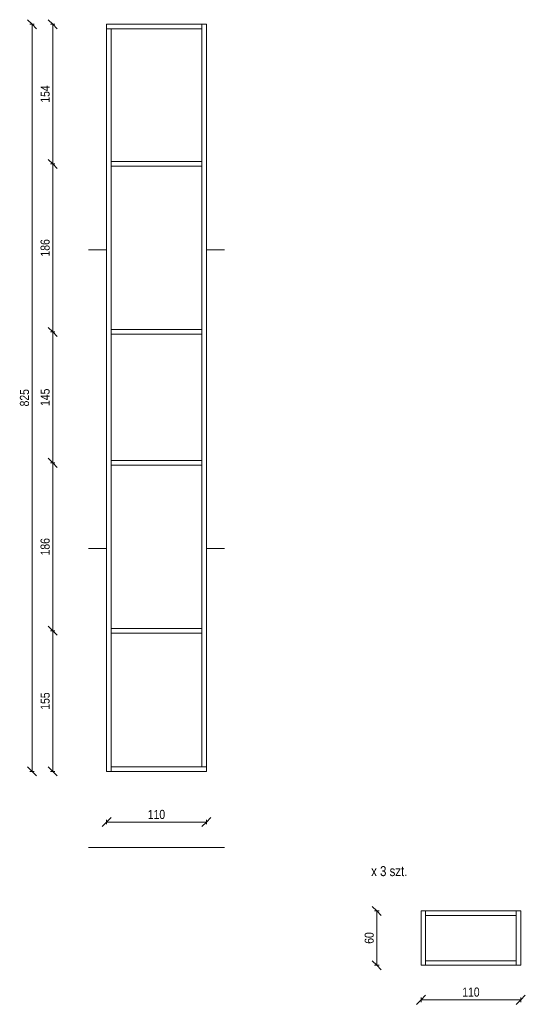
# Model space of a CAD drawing. Header units: centimetres. Extents: x 841 to 2513, y -1163 to 1634.
# Tile 2 of 3: x 1307 to 1864, y 547 to 1634. Entities that reach past the tile are written whole.
import ezdxf

# ---------------------------------------------------------------- set-up
doc = ezdxf.new("R2010")
doc.units = ezdxf.units.CM
for name, color, linetype, lineweight in [('A-ANNO-DIMS', 211, 'Continuous', 13), ('A-ANNO-DIMS-50', 211, 'Continuous', 13), ('A-AREA', 32, 'Continuous', 18), ('A-GLAZ-CWMG', 51, 'Continuous', 18), ('G-ANNO-TEXT', 231, 'Continuous', 13)]:
    doc.layers.add(name, color=color, linetype=linetype, lineweight=lineweight)
doc.styles.add('Arial Narrow_2', font='ARIALN.TTF', dxfattribs={"height": 10})
doc.styles.add('Arial Narrow_3', font='ARIALN.TTF', dxfattribs={"height": 11})
doc.dimstyles.new('Diagonal_1_100__0__wewnętrzne', dxfattribs={"dimscale": 30.48, "dimtxt": 10.23431, "dimasz": 0.328084, "dimexe": 0.082021, "dimexo": 0.0625, "dimgap": 0.016404, "dimtad": 1, "dimdec": 0, "dimdsep": 46, "dimtxsty": 'Arial Narrow_2', "dimblk1": 'OBLIQUE', "dimblk2": 'OBLIQUE', "dimsah": 1, "dimcen": 0.09, "dimazin": 0, "dimtfac": 1, "dimtdec": 4, "dimtix": 1, "dimtmove": 0, "dimatfit": 3, "dimfxl": 0.082021, "dimfxlon": 1, "dimtvp": 1, "dimtolj": 1, "dimtzin": 0, "dimarcsym": 2})

# ---------------------------------------------------------------- blocks, each defined once
blk = doc.blocks.new('Rectangular Mullion - Schueco_FWS-50-SI_Tran_CovCap-20mm_Tran-55mm-2449399-Ślusarka Z1')
at = {"layer": 'A-GLAZ-CWMG'}
for p, q in [((-1663.3, 1624), (-1663.3, 1629)), ((-1663.3, 1629), (-1558.3, 1629)), ((-1663.3, 1624), (-1558.3, 1624)), ((-1558.3, 1629), (-1558.3, 1624))]:
    blk.add_line(p, q, dxfattribs=at)
blk = doc.blocks.new('Rectangular Mullion - Schueco_FWS-50-SI_Tran_CovCap-20mm_Tran-55mm-2449400-Ślusarka Z1')
at = {"layer": 'A-GLAZ-CWMG'}
for p, q in [((-1658.3, 804), (-1658.3, 809)), ((-1553.3, 809), (-1658.3, 809)), ((-1553.3, 809), (-1553.3, 804)), ((-1553.3, 804), (-1658.3, 804))]:
    blk.add_line(p, q, dxfattribs=at)
blk = doc.blocks.new('Rectangular Mullion - Schueco_FWS-50-SI_Tran_CovCap-20mm_Tran-55mm-2641925-Ślusarka Z1')
at = {"layer": 'A-GLAZ-CWMG'}
for p, q in [((-1663.3, 1624), (-1658.3, 1624)), ((-1663.3, 1474.7), (-1663.3, 1624)), ((-1658.3, 1474.7), (-1658.3, 1624))]:
    blk.add_line(p, q, dxfattribs=at)
blk = doc.blocks.new('Rectangular Mullion - Schueco_FWS-50-SI_Tran_CovCap-20mm_Tran-55mm-2641780-Ślusarka Z1')
at = {"layer": 'A-GLAZ-CWMG'}
for p, q in [((-1558.3, 959.3), (-1558.3, 809)), ((-1553.3, 959.3), (-1553.3, 809)), ((-1553.3, 809), (-1558.3, 809))]:
    blk.add_line(p, q, dxfattribs=at)
blk = doc.blocks.new('Rectangular Mullion - Schueco_FWS-50-SI_Tran_CovCap-20mm_Tran-55mm-2449392-Ślusarka Z1')
at = {"layer": 'A-GLAZ-CWMG'}
for p, q in [((-1658.3, 956.8), (-1658.3, 961.8)), ((-1658.3, 961.8), (-1558.3, 961.8)), ((-1658.3, 956.8), (-1558.3, 956.8)), ((-1558.3, 961.8), (-1558.3, 956.8))]:
    blk.add_line(p, q, dxfattribs=at)
blk = doc.blocks.new('Rectangular Mullion - Schueco_FWS-50-SI_Tran_CovCap-20mm_Tran-55mm-2641781-Ślusarka Z1')
at = {"layer": 'A-GLAZ-CWMG'}
for p, q in [((-1663.3, 804), (-1663.3, 959.3)), ((-1658.3, 804), (-1658.3, 959.3)), ((-1658.3, 804), (-1663.3, 804))]:
    blk.add_line(p, q, dxfattribs=at)
blk = doc.blocks.new('Rectangular Mullion - Schueco_FWS-50-SI_Tran_CovCap-20mm_Tran-55mm-2641927-Ślusarka Z1')
at = {"layer": 'A-GLAZ-CWMG'}
for p, q in [((-1558.3, 1144.7), (-1558.3, 959.3)), ((-1553.3, 1144.7), (-1553.3, 959.3))]:
    blk.add_line(p, q, dxfattribs=at)
blk = doc.blocks.new('Rectangular Mullion - Schueco_FWS-50-SI_Tran_CovCap-20mm_Tran-55mm-2641929-Ślusarka Z1')
at = {"layer": 'A-GLAZ-CWMG'}
for p, q in [((-1663.3, 959.3), (-1663.3, 1144.7)), ((-1658.3, 959.3), (-1658.3, 1144.7))]:
    blk.add_line(p, q, dxfattribs=at)
blk = doc.blocks.new('Rectangular Mullion - Schueco_FWS-50-SI_Tran_CovCap-20mm_Tran-55mm-2641934-Ślusarka Z1')
at = {"layer": 'A-GLAZ-CWMG'}
for p, q in [((-1558.3, 1289.3), (-1558.3, 1144.7)), ((-1553.3, 1289.3), (-1553.3, 1144.7))]:
    blk.add_line(p, q, dxfattribs=at)
blk = doc.blocks.new('Rectangular Mullion - Schueco_FWS-50-SI_Tran_CovCap-20mm_Tran-55mm-2641935-Ślusarka Z1')
at = {"layer": 'A-GLAZ-CWMG'}
for p, q in [((-1663.3, 1144.7), (-1663.3, 1289.3)), ((-1658.3, 1144.7), (-1658.3, 1289.3))]:
    blk.add_line(p, q, dxfattribs=at)
blk = doc.blocks.new('Rectangular Mullion - Schueco_FWS-50-SI_Tran_CovCap-20mm_Tran-55mm-2641930-Ślusarka Z1')
at = {"layer": 'A-GLAZ-CWMG'}
for p, q in [((-1558.3, 1629), (-1553.3, 1629)), ((-1558.3, 1629), (-1558.3, 1474.7)), ((-1553.3, 1629), (-1553.3, 1474.7))]:
    blk.add_line(p, q, dxfattribs=at)
blk = doc.blocks.new('Rectangular Mullion - Schueco_FWS-50-SI_Tran_CovCap-20mm_Tran-55mm-2504783-Ślusarka Z2')
at = {"layer": 'A-GLAZ-CWMG'}
for p, q in [((-1658.3, 645), (-1658.3, 650)), ((-1658.3, 650), (-1558.3, 650)), ((-1658.3, 645), (-1558.3, 645)), ((-1558.3, 650), (-1558.3, 645))]:
    blk.add_line(p, q, dxfattribs=at)
blk = doc.blocks.new('Rectangular Mullion - Schueco_FWS-50-SI_Tran_CovCap-20mm_Tran-55mm-2505122-Ślusarka Z2')
at = {"layer": 'A-GLAZ-CWMG'}
for p, q in [((-1663.3, 650), (-1658.3, 650)), ((-1663.3, 590), (-1663.3, 650)), ((-1658.3, 590), (-1658.3, 650)), ((-1658.3, 590), (-1663.3, 590))]:
    blk.add_line(p, q, dxfattribs=at)
blk = doc.blocks.new('Rectangular Mullion - Schueco_FWS-50-SI_Tran_CovCap-20mm_Tran-55mm-2504784-Ślusarka Z2')
at = {"layer": 'A-GLAZ-CWMG'}
for p, q in [((-1658.3, 590), (-1658.3, 595)), ((-1558.3, 595), (-1658.3, 595)), ((-1558.3, 590), (-1658.3, 590)), ((-1558.3, 595), (-1558.3, 590))]:
    blk.add_line(p, q, dxfattribs=at)
blk = doc.blocks.new('Rectangular Mullion - Schueco_FWS-50-SI_Tran_CovCap-20mm_Tran-55mm-2505275-Ślusarka Z2')
at = {"layer": 'A-GLAZ-CWMG'}
for p, q in [((-1558.3, 650), (-1553.3, 650)), ((-1558.3, 650), (-1558.3, 590)), ((-1553.3, 650), (-1553.3, 590)), ((-1553.3, 590), (-1558.3, 590))]:
    blk.add_line(p, q, dxfattribs=at)
blk = doc.blocks.new('DIMBLOCK1-Ślusarka Z1')
at = {"layer": 'A-ANNO-DIMS-50'}
for p, q in [((1402.5, 748.1), (1407.5, 753.1)), ((1402.5, 750.6), (1402.5, 745.6)), ((1402.5, 748.1), (1402.5, 750.6)), ((1512.5, 748.1), (1517.5, 753.1)), ((1512.5, 750.6), (1512.5, 745.6)), ((1512.5, 748.1), (1512.5, 750.6)), ((1402.5, 748.1), (1397.5, 743.1)), ((1402.5, 748.1), (1512.5, 748.1)), ((1512.5, 748.1), (1507.5, 743.1))]:
    blk.add_line(p, q, dxfattribs=at)
at = {"layer": 'A-ANNO-DIMS-50', "color": 0, "insert": (1447.9, 761.5), "char_height": 10, "width": 22.808, "attachment_point": 1, "line_spacing_factor": 0.974696, "style": 'Arial Narrow_2'}
blk.add_mtext('110', dxfattribs=at)
blk = doc.blocks.new('_Oblique')
at = {"color": 0, "linetype": 'ByBlock', "lineweight": -2}
blk.add_line((-0.5, -0.5), (0.5, 0.5), dxfattribs=at)
blk = doc.blocks.new('DIMBLOCK2-Ślusarka Z1')
at = {"layer": 'A-ANNO-DIMS-50'}
for p, q in [((1320.2, 1629), (1315.2, 1634)), ((1322.7, 1629), (1317.7, 1629)), ((1320.2, 804), (1320.2, 1629)), ((1320.2, 1629), (1325.2, 1624)), ((1320.2, 1629), (1322.7, 1629)), ((1320.2, 804), (1315.2, 809)), ((1322.7, 804), (1317.7, 804)), ((1320.2, 804), (1325.2, 799)), ((1320.2, 804), (1322.7, 804))]:
    blk.add_line(p, q, dxfattribs=at)
at = {"layer": 'A-ANNO-DIMS-50', "color": 0, "insert": (1306.8, 1207), "char_height": 10, "width": 22.808, "attachment_point": 1, "rotation": 90, "line_spacing_factor": 0.974696, "style": 'Arial Narrow_2'}
blk.add_mtext('825', dxfattribs=at)
blk = doc.blocks.new('DIMBLOCK3-Ślusarka Z1')
at = {"layer": 'A-ANNO-DIMS-50'}
for p, q in [((1343, 959.3), (1338, 964.3)), ((1345.5, 959.3), (1340.5, 959.3)), ((1343, 804), (1343, 959.3)), ((1343, 959.3), (1348, 954.3)), ((1343, 959.3), (1345.5, 959.3)), ((1343, 804), (1338, 809)), ((1345.5, 804), (1340.5, 804)), ((1343, 804), (1348, 799)), ((1343, 804), (1345.5, 804))]:
    blk.add_line(p, q, dxfattribs=at)
at = {"layer": 'A-ANNO-DIMS-50', "color": 0, "insert": (1329.6, 872.1), "char_height": 10, "width": 22.808, "attachment_point": 1, "rotation": 90, "line_spacing_factor": 0.974696, "style": 'Arial Narrow_2'}
blk.add_mtext('155', dxfattribs=at)
blk = doc.blocks.new('DIMBLOCK4-Ślusarka Z1')
at = {"layer": 'A-ANNO-DIMS-50'}
for p, q in [((1343, 1144.7), (1338, 1149.7)), ((1345.5, 1144.7), (1340.5, 1144.7)), ((1343, 959.3), (1343, 1144.7)), ((1343, 1144.7), (1348, 1139.7)), ((1343, 1144.7), (1345.5, 1144.7)), ((1343, 959.3), (1338, 964.3)), ((1345.5, 959.3), (1340.5, 959.3)), ((1343, 959.3), (1348, 954.3)), ((1343, 959.3), (1345.5, 959.3))]:
    blk.add_line(p, q, dxfattribs=at)
at = {"layer": 'A-ANNO-DIMS-50', "color": 0, "insert": (1329.6, 1042.5), "char_height": 10, "width": 22.808, "attachment_point": 1, "rotation": 90, "line_spacing_factor": 0.974696, "style": 'Arial Narrow_2'}
blk.add_mtext('186', dxfattribs=at)
blk = doc.blocks.new('DIMBLOCK5-Ślusarka Z1')
at = {"layer": 'A-ANNO-DIMS-50'}
for p, q in [((1343, 1289.3), (1338, 1294.3)), ((1345.5, 1289.3), (1340.5, 1289.3)), ((1343, 1144.7), (1343, 1289.3)), ((1343, 1289.3), (1348, 1284.3)), ((1343, 1289.3), (1345.5, 1289.3)), ((1343, 1144.7), (1338, 1149.7)), ((1345.5, 1144.7), (1340.5, 1144.7)), ((1343, 1144.7), (1348, 1139.7)), ((1343, 1144.7), (1345.5, 1144.7))]:
    blk.add_line(p, q, dxfattribs=at)
at = {"layer": 'A-ANNO-DIMS-50', "color": 0, "insert": (1329.6, 1207.5), "char_height": 10, "width": 22.808, "attachment_point": 1, "rotation": 90, "line_spacing_factor": 0.974696, "style": 'Arial Narrow_2'}
blk.add_mtext('145', dxfattribs=at)
blk = doc.blocks.new('DIMBLOCK6-Ślusarka Z1')
at = {"layer": 'A-ANNO-DIMS-50'}
for p, q in [((1343, 1474.7), (1338, 1479.7)), ((1345.5, 1474.7), (1340.5, 1474.7)), ((1343, 1289.3), (1343, 1474.7)), ((1343, 1474.7), (1348, 1469.7)), ((1343, 1474.7), (1345.5, 1474.7)), ((1343, 1289.3), (1338, 1294.3)), ((1345.5, 1289.3), (1340.5, 1289.3)), ((1343, 1289.3), (1348, 1284.3)), ((1343, 1289.3), (1345.5, 1289.3))]:
    blk.add_line(p, q, dxfattribs=at)
at = {"layer": 'A-ANNO-DIMS-50', "color": 0, "insert": (1329.6, 1372.5), "char_height": 10, "width": 22.808, "attachment_point": 1, "rotation": 90, "line_spacing_factor": 0.974696, "style": 'Arial Narrow_2'}
blk.add_mtext('186', dxfattribs=at)
blk = doc.blocks.new('DIMBLOCK7-Ślusarka Z1')
at = {"layer": 'A-ANNO-DIMS-50'}
for p, q in [((1343, 1629), (1338, 1634)), ((1345.5, 1629), (1340.5, 1629)), ((1343, 1474.7), (1343, 1629)), ((1343, 1629), (1348, 1624)), ((1343, 1629), (1345.5, 1629)), ((1343, 1474.7), (1338, 1479.7)), ((1345.5, 1474.7), (1340.5, 1474.7)), ((1343, 1474.7), (1348, 1469.7)), ((1343, 1474.7), (1345.5, 1474.7))]:
    blk.add_line(p, q, dxfattribs=at)
at = {"layer": 'A-ANNO-DIMS-50', "color": 0, "insert": (1329.6, 1542.4), "char_height": 10, "width": 22.808, "attachment_point": 1, "rotation": 90, "line_spacing_factor": 0.974696, "style": 'Arial Narrow_2'}
blk.add_mtext('154', dxfattribs=at)
blk = doc.blocks.new('DIMBLOCK8-Ślusarka Z2')
at = {"layer": 'A-ANNO-DIMS-50'}
for p, q in [((1700.5, 650), (1695.5, 655)), ((1703, 650), (1698, 650)), ((1700.5, 590), (1700.5, 650)), ((1700.5, 650), (1705.5, 645)), ((1700.5, 650), (1703, 650)), ((1700.5, 590), (1695.5, 595)), ((1703, 590), (1698, 590)), ((1700.5, 590), (1705.5, 585)), ((1700.5, 590), (1703, 590))]:
    blk.add_line(p, q, dxfattribs=at)
at = {"layer": 'A-ANNO-DIMS-50', "color": 0, "insert": (1687.1, 613.7), "char_height": 10, "width": 15.205, "attachment_point": 1, "rotation": 90, "line_spacing_factor": 0.974696, "style": 'Arial Narrow_2'}
blk.add_mtext('60', dxfattribs=at)
blk = doc.blocks.new('DIMBLOCK9-Ślusarka Z2')
at = {"layer": 'A-ANNO-DIMS-50'}
for p, q in [((1749.3, 551.8), (1754.3, 556.8)), ((1859.3, 551.8), (1864.3, 556.8)), ((1749.3, 551.8), (1744.3, 546.8)), ((1749.3, 554.3), (1749.3, 549.3)), ((1749.3, 551.8), (1749.3, 554.3)), ((1749.3, 551.8), (1859.3, 551.8)), ((1859.3, 551.8), (1854.3, 546.8)), ((1859.3, 554.3), (1859.3, 549.3)), ((1859.3, 551.8), (1859.3, 554.3))]:
    blk.add_line(p, q, dxfattribs=at)
at = {"layer": 'A-ANNO-DIMS-50', "color": 0, "insert": (1794.8, 565.3), "char_height": 10, "width": 22.808, "attachment_point": 1, "line_spacing_factor": 0.974696, "style": 'Arial Narrow_2'}
blk.add_mtext('110', dxfattribs=at)

msp = doc.modelspace()

# ---------------------------------------------------------------- linework, layer by layer
at = {"layer": 'A-AREA'}
for p, q in [((1402.5, 1380), (1382.5, 1380)), ((1532.5, 1380), (1512.5, 1380)), ((1402.5, 1050), (1382.5, 1050)), ((1532.5, 1050), (1512.5, 1050)), ((1532.5, 720), (1382.5, 720))]:
    msp.add_line(p, q, dxfattribs=at)

# ---------------------------------------------------------------- block references
at = {"layer": 'A-GLAZ-CWMG'}
for name, p in [('Rectangular Mullion - Schueco_FWS-50-SI_Tran_CovCap-20mm_Tran-55mm-2449399-Ślusarka Z1', (3065.8, 0)), ('Rectangular Mullion - Schueco_FWS-50-SI_Tran_CovCap-20mm_Tran-55mm-2641925-Ślusarka Z1', (3065.8, 0)), ('Rectangular Mullion - Schueco_FWS-50-SI_Tran_CovCap-20mm_Tran-55mm-2641930-Ślusarka Z1', (3065.8, 0)), ('Rectangular Mullion - Schueco_FWS-50-SI_Tran_CovCap-20mm_Tran-55mm-2641929-Ślusarka Z1', (3065.8, 330)), ('Rectangular Mullion - Schueco_FWS-50-SI_Tran_CovCap-20mm_Tran-55mm-2449392-Ślusarka Z1', (3065.8, 515.5)), ('Rectangular Mullion - Schueco_FWS-50-SI_Tran_CovCap-20mm_Tran-55mm-2641927-Ślusarka Z1', (3065.8, 330)), ('Rectangular Mullion - Schueco_FWS-50-SI_Tran_CovCap-20mm_Tran-55mm-2641935-Ślusarka Z1', (3065.8, 0)), ('Rectangular Mullion - Schueco_FWS-50-SI_Tran_CovCap-20mm_Tran-55mm-2449392-Ślusarka Z1', (3065.8, 330)), ('Rectangular Mullion - Schueco_FWS-50-SI_Tran_CovCap-20mm_Tran-55mm-2641934-Ślusarka Z1', (3065.8, 0)), ('Rectangular Mullion - Schueco_FWS-50-SI_Tran_CovCap-20mm_Tran-55mm-2641929-Ślusarka Z1', (3065.8, 0)), ('Rectangular Mullion - Schueco_FWS-50-SI_Tran_CovCap-20mm_Tran-55mm-2449392-Ślusarka Z1', (3065.8, 185.5)), ('Rectangular Mullion - Schueco_FWS-50-SI_Tran_CovCap-20mm_Tran-55mm-2641927-Ślusarka Z1', (3065.8, 0)), ('Rectangular Mullion - Schueco_FWS-50-SI_Tran_CovCap-20mm_Tran-55mm-2641781-Ślusarka Z1', (3065.8, 0)), ('Rectangular Mullion - Schueco_FWS-50-SI_Tran_CovCap-20mm_Tran-55mm-2449392-Ślusarka Z1', (3065.8, 0)), ('Rectangular Mullion - Schueco_FWS-50-SI_Tran_CovCap-20mm_Tran-55mm-2641780-Ślusarka Z1', (3065.8, 0)), ('Rectangular Mullion - Schueco_FWS-50-SI_Tran_CovCap-20mm_Tran-55mm-2449400-Ślusarka Z1', (3065.8, 0)), ('Rectangular Mullion - Schueco_FWS-50-SI_Tran_CovCap-20mm_Tran-55mm-2505122-Ślusarka Z2', (3412.7, 0)), ('Rectangular Mullion - Schueco_FWS-50-SI_Tran_CovCap-20mm_Tran-55mm-2504783-Ślusarka Z2', (3412.7, 0)), ('Rectangular Mullion - Schueco_FWS-50-SI_Tran_CovCap-20mm_Tran-55mm-2505275-Ślusarka Z2', (3412.7, 0)), ('Rectangular Mullion - Schueco_FWS-50-SI_Tran_CovCap-20mm_Tran-55mm-2504784-Ślusarka Z2', (3412.7, 0))]:
    msp.add_blockref(name, p, dxfattribs=at)

# ---------------------------------------------------------------- texts
at = {"layer": 'G-ANNO-TEXT', "color": 7, "insert": (1694.3, 699.4), "char_height": 11, "width": 42.117, "attachment_point": 1, "line_spacing_factor": 0.949189, "style": 'Arial Narrow_3'}
msp.add_mtext('\\pxt5.77273,11.54545,17.31818,23.09091,28.86364,34.63636,40.40909,46.18182,51.95455,57.72727,63.5,69.27273,75.04545,80.81818,86.59091,92.36364,98.13636,103.90909,109.68182,115.45455,121.22727,127,132.77273,138.54545,144.31818,150.09091,155.86364,161.63636,167.40909,173.18182,178.95455,184.72727;{x 3 szt. }', dxfattribs=at)

# ---------------------------------------------------------------- dimensions: what is measured, and where the dimension line sits
at = {"layer": 'A-ANNO-DIMS'}
for base, p1, p2, override, picture, middle in [((1320.2, 1629), (1322.7, 804), (1322.7, 1629), {"dimpost": '<>', "dimfxl": 825}, 'DIMBLOCK2-Ślusarka Z1', (1314.6, 1216.5)), ((1343, 1629), (1345.5, 1474.7), (1345.5, 1629), {"dimpost": '<>', "dimfxl": 154.25}, 'DIMBLOCK7-Ślusarka Z1', (1337.4, 1551.9)), ((1343, 1474.7), (1345.5, 1289.3), (1345.5, 1474.7), {"dimpost": '<>', "dimfxl": 185.5}, 'DIMBLOCK6-Ślusarka Z1', (1337.4, 1382)), ((1343, 1289.3), (1345.5, 1144.7), (1345.5, 1289.3), {"dimpost": '<>', "dimfxl": 144.5}, 'DIMBLOCK5-Ślusarka Z1', (1337.4, 1217)), ((1343, 1144.7), (1345.5, 959.3), (1345.5, 1144.7), {"dimpost": '<>', "dimfxl": 185.5}, 'DIMBLOCK4-Ślusarka Z1', (1337.4, 1052)), ((1343, 959.3), (1345.5, 804), (1345.5, 959.3), {"dimpost": '<>', "dimfxl": 155.25}, 'DIMBLOCK3-Ślusarka Z1', (1337.4, 881.6)), ((1700.5, 650), (1703, 590), (1703, 650), {"dimpost": '<>', "dimfxl": 60}, 'DIMBLOCK8-Ślusarka Z2', (1694.9, 620))]:
    dim = msp.add_linear_dim(base=base, p1=p1, p2=p2, angle=90, dimstyle='Diagonal_1_100__0__wewnętrzne', override=override, dxfattribs=at)
    dim.commit()
    dim.dimension.update_dxf_attribs({"geometry": picture, "text_midpoint": middle})
for base, p1, p2, picture, middle in [((1512.5, 748.1), (1402.5, 750.6), (1512.5, 750.6), 'DIMBLOCK1-Ślusarka Z1', (1457.5, 753.7)), ((1859.3, 551.8), (1749.3, 554.3), (1859.3, 554.3), 'DIMBLOCK9-Ślusarka Z2', (1804.3, 557.4))]:
    dim = msp.add_linear_dim(base=base, p1=p1, p2=p2, dimstyle='Diagonal_1_100__0__wewnętrzne', override={"dimpost": '<>', "dimfxl": 110}, dxfattribs=at)
    dim.commit()
    dim.dimension.update_dxf_attribs({"geometry": picture, "text_midpoint": middle})

doc.saveas('drawing.dxf')
